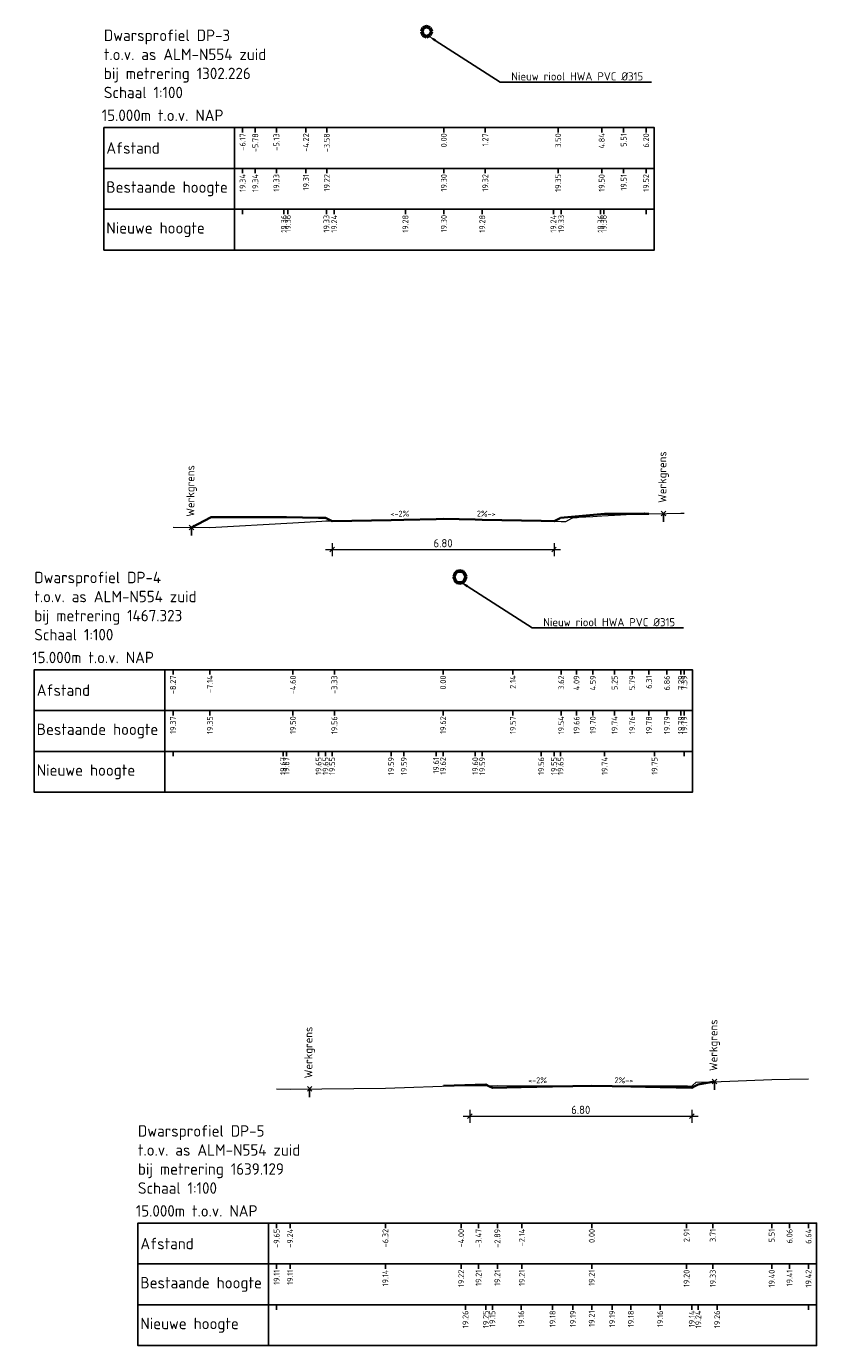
# Model space of a CAD drawing. Header units: metres. Extents: x 203119 to 207535, y 389329 to 393001.
# Tile 2 of 11: x 207342 to 207367, y 392163 to 392204. Entities that reach past the tile are written whole.
import ezdxf
from ezdxf import colors
from ezdxf.entities.mleader import LeaderData, LeaderLine
from ezdxf.math import Vec2, Vec3

# ---------------------------------------------------------------- set-up
doc = ezdxf.new("R2010")
doc.units = ezdxf.units.M
for name, color, linetype, lineweight in [('B-WE-GW-MAAIVELD-GD', 93, 'Continuous', 18), ('N-OI-RI-HWA_TRANSPORTLEIDING-AD', 7, 'Continuous', 18), ('N-OI-RI-HWA_TRANSPORTLEIDING-GD', 150, 'Continuous', 50), ('N-WE-GW-MAAIVELD-GD', 90, 'Continuous', 35), ('X-XX-AL-DETAIL1-S', 7, 'Continuous', 18), ('X-XX-AL-DETAIL2-G', 7, 'Continuous', 25), ('X-XX-AL-M', 7, 'Continuous', 18), ('X-XX-AL-PROFIELBALK-G', 7, 'Continuous', 25), ('X-XX-AL-T18', 7, 'Continuous', 18), ('X-XX-AL-T25', 7, 'Continuous', 25), ('X-XX-AL-T35', 7, 'Continuous', 35)]:
    doc.layers.add(name, color=color, linetype=linetype, lineweight=lineweight)
doc.styles.add('NLCS-ISO', font='NLCS-ISO.ttf')
doc.styles.add('NLCS-ISO-M100-T18', font='NLCS-ISO.ttf', dxfattribs={"height": 0.18})
doc.styles.add('NLCS-ISO-M100-T25', font='NLCS-ISO.ttf', dxfattribs={"height": 0.25})
doc.dimstyles.new('NLCS-M100-T25-SCHRAP_L2_H2', dxfattribs={"dimscale": 0.1, "dimtxt": 2.5, "dimasz": 1.4, "dimexe": 2, "dimexo": 2, "dimgap": 0.7, "dimtad": 1, "dimzin": 0, "dimdsep": 46, "dimtxsty": 'NLCS-ISO-M100-T25', "dimblk": 'OBLIQUE', "dimcen": 0, "dimdle": 2, "dimclrd": 256, "dimclre": 256, "dimclrt": 256, "dimazin": 0, "dimtfac": 1, "dimtdec": 3, "dimtofl": 0, "dimtmove": 0, "dimatfit": 3, "dimldrblk": 'OBLIQUE', "dimfxl": 2, "dimfxlon": 1, "dimtfillclr": 256, "dimtolj": 1, "dimtzin": 0, "dimlwd": -1, "dimlwe": -1, "dimarcsym": 0})

# ---------------------------------------------------------------- blocks, each defined once
blk = doc.blocks.new('_Oblique')
at = {"color": 0, "linetype": 'ByBlock', "lineweight": -2}
blk.add_line((-0.5, -0.5), (0.5, 0.5), dxfattribs=at)
blk = doc.blocks.new('*D101')
at = {"layer": 'Defpoints', "color": 0, "transparency": 16777216}
for p in [(207351.683, 392188.352), (207358.483, 392188.352), (207358.483, 392187.482)]:
    blk.add_point(p, dxfattribs=at)
at = {"layer": 'X-XX-AL-M', "transparency": 16777216}
for p, q in [((207351.683, 392187.682), (207351.683, 392187.282)), ((207358.483, 392187.682), (207358.483, 392187.282)), ((207351.483, 392187.482), (207358.683, 392187.482))]:
    blk.add_line(p, q, dxfattribs=at)
at = {"layer": 'X-XX-AL-M', "transparency": 16777216, "xscale": 0.14, "yscale": 0.14, "zscale": 0.14, "rotation": 180}
blk.add_blockref('_Oblique', (207351.683, 392187.482), dxfattribs=at)
at = {"layer": 'X-XX-AL-M', "transparency": 16777216, "xscale": 0.14, "yscale": 0.14, "zscale": 0.14}
blk.add_blockref('_Oblique', (207358.483, 392187.482), dxfattribs=at)
at = {"layer": 'X-XX-AL-M', "transparency": 16777216, "insert": (207355.083, 392187.677), "char_height": 0.25, "attachment_point": 5, "style": 'NLCS-ISO-M100-T25'}
blk.add_mtext('\\A1;6.80', dxfattribs=at)
blk = doc.blocks.new('*D102')
at = {"layer": 'Defpoints', "color": 0, "transparency": 16777216}
for p in [(207355.902, 392171.002), (207362.702, 392171.002), (207362.702, 392170.132)]:
    blk.add_point(p, dxfattribs=at)
at = {"layer": 'X-XX-AL-M', "transparency": 16777216}
for p, q in [((207355.902, 392170.332), (207355.902, 392169.932)), ((207362.702, 392170.332), (207362.702, 392169.932)), ((207355.702, 392170.132), (207362.902, 392170.132))]:
    blk.add_line(p, q, dxfattribs=at)
at = {"layer": 'X-XX-AL-M', "transparency": 16777216, "xscale": 0.14, "yscale": 0.14, "zscale": 0.14, "rotation": 180}
blk.add_blockref('_Oblique', (207355.902, 392170.132), dxfattribs=at)
at = {"layer": 'X-XX-AL-M', "transparency": 16777216, "xscale": 0.14, "yscale": 0.14, "zscale": 0.14}
blk.add_blockref('_Oblique', (207362.702, 392170.132), dxfattribs=at)
at = {"layer": 'X-XX-AL-M', "transparency": 16777216, "insert": (207359.302, 392170.327), "char_height": 0.25, "attachment_point": 5, "style": 'NLCS-ISO-M100-T25'}
blk.add_mtext('\\A1;6.80', dxfattribs=at)

msp = doc.modelspace()

# ---------------------------------------------------------------- linework, layer by layer
at = {"layer": 'B-WE-GW-MAAIVELD-GD', "color": 93, "linetype": 'Continuous', "lineweight": 18}
for points in [[(207346.81, 392188.171), (207347.941, 392188.155), (207350.484, 392188.301), (207351.366, 392188.351), (207351.491, 392188.361), (207351.5, 392188.361), (207351.753, 392188.365), (207355.083, 392188.42), (207355.133, 392188.421), (207357.222, 392188.376), (207358.702, 392188.345), (207358.718, 392188.345), (207358.841, 392188.347), (207359.028, 392188.442), (207359.056, 392188.456), (207359.173, 392188.467), (207359.187, 392188.469), (207359.241, 392188.472), (207359.674, 392188.499), (207359.949, 392188.516), (207360.338, 392188.54), (207360.876, 392188.564), (207361.237, 392188.577), (207361.26, 392188.608), (207361.391, 392188.58), (207361.943, 392188.588), (207362.369, 392188.595), (207362.474, 392188.596)], [(207349.985, 392170.968), (207350.397, 392170.963), (207353.316, 392170.993), (207355.637, 392171.077), (207355.874, 392171.074), (207356.171, 392171.071), (207356.557, 392171.066), (207356.59, 392171.065), (207356.603, 392171.066), (207356.747, 392171.068), (207357.497, 392171.067), (207359.638, 392171.063), (207362.544, 392171.058), (207362.572, 392171.057), (207362.702, 392171.049), (207362.73, 392171.074), (207362.839, 392171.171), (207363.346, 392171.188), (207365.151, 392171.253), (207365.699, 392171.265), (207366.278, 392171.277)]]:
    msp.add_lwpolyline(points, dxfattribs=at)
at = {"layer": 'N-OI-RI-HWA_TRANSPORTLEIDING-AD', "color": 7, "linetype": 'Continuous', "lineweight": 18}
for points in [[(207354.425, 392203.334), (207354.431, 392203.341)], [(207354.446, 392203.284), (207354.452, 392203.291)], [(207354.459, 392203.439), (207354.485, 392203.464)], [(207354.583, 392203.492), (207354.589, 392203.498)], [(207354.633, 392203.471), (207354.639, 392203.478)], [(207354.683, 392203.451), (207354.689, 392203.457)], [(207354.704, 392203.401), (207354.71, 392203.407)], [(207354.724, 392203.351), (207354.731, 392203.357)], [(207354.466, 392203.234), (207354.473, 392203.241)], [(207354.516, 392203.213), (207354.523, 392203.22)], [(207354.566, 392203.193), (207354.573, 392203.199)], [(207354.671, 392203.227), (207354.697, 392203.252)], [(207355.558, 392186.815), (207355.56, 392186.816)], [(207355.631, 392186.816), (207355.632, 392186.817)], [(207355.682, 392186.797), (207355.7, 392186.814)], [(207355.726, 392186.77), (207355.732, 392186.776)], [(207355.751, 392186.725), (207355.753, 392186.726)], [(207355.415, 392186.671), (207355.427, 392186.683)], [(207355.42, 392186.606), (207355.424, 392186.609)], [(207355.445, 392186.559), (207355.446, 392186.561)], [(207355.465, 392186.509), (207355.472, 392186.516)], [(207355.498, 392186.471), (207355.515, 392186.489)], [(207355.565, 392186.468), (207355.567, 392186.47)], [(207355.638, 392186.47), (207355.639, 392186.471)], [(207355.771, 392186.602), (207355.782, 392186.614)], [(207355.773, 392186.676), (207355.777, 392186.68)]]:
    msp.add_lwpolyline(points, dxfattribs=at)
at = {"layer": 'N-OI-RI-HWA_TRANSPORTLEIDING-GD', "color": 150, "linetype": 'Continuous', "lineweight": 50}
for points in [[(207354.466, 392203.457), (207354.42, 392203.346)], [(207354.42, 392203.346), (207354.466, 392203.234)], [(207354.473, 392203.451), (207354.429, 392203.346)], [(207354.429, 392203.346), (207354.473, 392203.241)], [(207354.578, 392203.503), (207354.466, 392203.457)], [(207354.578, 392203.494), (207354.473, 392203.451)], [(207354.689, 392203.457), (207354.578, 392203.503)], [(207354.683, 392203.451), (207354.578, 392203.494)], [(207354.726, 392203.346), (207354.683, 392203.451)], [(207354.683, 392203.241), (207354.726, 392203.346)], [(207354.735, 392203.346), (207354.689, 392203.457)], [(207354.689, 392203.234), (207354.735, 392203.346)], [(207354.466, 392203.234), (207354.578, 392203.188)], [(207354.473, 392203.241), (207354.578, 392203.197)], [(207354.578, 392203.197), (207354.683, 392203.241)], [(207354.578, 392203.188), (207354.689, 392203.234)], [(207355.499, 392186.816), (207355.399, 392186.643)], [(207355.465, 392186.776), (207355.41, 392186.643)], [(207355.599, 392186.831), (207355.465, 392186.776)], [(207355.699, 392186.816), (207355.499, 392186.816)], [(207355.732, 392186.776), (207355.599, 392186.831)], [(207355.799, 392186.643), (207355.699, 392186.816)], [(207355.787, 392186.643), (207355.732, 392186.776)], [(207355.399, 392186.643), (207355.499, 392186.47)], [(207355.41, 392186.643), (207355.465, 392186.509)], [(207355.465, 392186.509), (207355.599, 392186.454)], [(207355.499, 392186.47), (207355.699, 392186.47)], [(207355.599, 392186.454), (207355.732, 392186.509)], [(207355.699, 392186.47), (207355.799, 392186.643)], [(207355.732, 392186.509), (207355.787, 392186.643)]]:
    msp.add_lwpolyline(points, dxfattribs=at)
at = {"layer": 'N-WE-GW-MAAIVELD-GD', "linetype": 'Continuous', "lineweight": 35}
for points in [[(207347.983, 392188.476), (207347.378, 392188.163)], [(207347.983, 392188.476), (207350.265, 392188.476), (207350.283, 392188.476), (207351.269, 392188.456), (207351.483, 392188.452), (207351.647, 392188.37), (207351.683, 392188.352), (207353.49, 392188.388), (207353.883, 392188.396), (207354.869, 392188.416), (207355.083, 392188.42), (207356.069, 392188.4), (207356.283, 392188.396), (207358.09, 392188.36), (207358.483, 392188.352), (207358.647, 392188.434), (207358.683, 392188.452), (207360.033, 392188.58)], [(207360.033, 392188.58), (207361.391, 392188.58)], [(207355.096, 392171.057), (207356.393, 392171.102), (207356.489, 392171.054), (207356.593, 392171.002), (207357.479, 392171.02), (207358.438, 392171.039), (207359.062, 392171.052), (207359.638, 392171.063), (207360.262, 392171.051), (207360.838, 392171.039), (207361.733, 392171.021), (207362.702, 392171.002), (207362.798, 392171.05), (207362.902, 392171.102), (207363.402, 392171.19)]]:
    msp.add_lwpolyline(points, dxfattribs=at)
at = {"layer": 'X-XX-AL-DETAIL1-S', "color": 7, "linetype": 'Continuous', "lineweight": 18}
for p, q in [((207361.767, 392188.516), (207361.908, 392188.657)), ((207361.767, 392188.657), (207361.908, 392188.516)), ((207347.307, 392188.092), (207347.448, 392188.234)), ((207347.307, 392188.234), (207347.448, 392188.092)), ((207350.926, 392170.898), (207351.067, 392171.04)), ((207350.926, 392171.04), (207351.067, 392170.898)), ((207363.331, 392171.119), (207363.472, 392171.261)), ((207363.331, 392171.261), (207363.472, 392171.119))]:
    msp.add_line(p, q, dxfattribs=at)
at = {"layer": 'X-XX-AL-DETAIL2-G', "color": 7, "linetype": 'Continuous', "lineweight": 25}
for p, q in [((207348.942, 392197.905), (207348.942, 392197.755)), ((207350.207, 392197.905), (207350.207, 392197.755)), ((207350.33, 392197.905), (207350.33, 392197.755)), ((207351.511, 392197.905), (207351.511, 392197.755)), ((207351.749, 392197.905), (207351.749, 392197.755)), ((207353.93, 392197.905), (207353.93, 392197.755)), ((207355.107, 392197.905), (207355.107, 392197.755)), ((207356.284, 392197.905), (207356.284, 392197.755)), ((207358.464, 392197.905), (207358.464, 392197.755)), ((207358.703, 392197.905), (207358.703, 392197.755)), ((207359.907, 392197.905), (207359.907, 392197.755)), ((207360.007, 392197.905), (207360.007, 392197.755)), ((207361.303, 392197.905), (207361.303, 392197.755)), ((207346.81, 392181.303), (207346.81, 392181.153)), ((207350.183, 392181.303), (207350.183, 392181.153)), ((207350.283, 392181.303), (207350.283, 392181.153)), ((207351.269, 392181.303), (207351.269, 392181.153)), ((207351.483, 392181.303), (207351.483, 392181.153)), ((207351.683, 392181.303), (207351.683, 392181.153)), ((207353.49, 392181.303), (207353.49, 392181.153)), ((207353.883, 392181.303), (207353.883, 392181.153)), ((207354.869, 392181.303), (207354.869, 392181.153)), ((207355.083, 392181.303), (207355.083, 392181.153)), ((207356.069, 392181.303), (207356.069, 392181.153)), ((207356.283, 392181.303), (207356.283, 392181.153)), ((207358.09, 392181.303), (207358.09, 392181.153)), ((207358.483, 392181.303), (207358.483, 392181.153)), ((207358.683, 392181.303), (207358.683, 392181.153)), ((207360.033, 392181.303), (207360.033, 392181.153)), ((207361.563, 392181.303), (207361.563, 392181.153)), ((207362.474, 392181.303), (207362.474, 392181.153)), ((207349.985, 392164.357), (207349.985, 392164.207)), ((207355.769, 392164.357), (207355.769, 392164.207)), ((207356.393, 392164.357), (207356.393, 392164.207)), ((207356.593, 392164.357), (207356.593, 392164.207)), ((207357.479, 392164.357), (207357.479, 392164.207)), ((207358.438, 392164.357), (207358.438, 392164.207)), ((207359.062, 392164.357), (207359.062, 392164.207)), ((207359.638, 392164.357), (207359.638, 392164.207)), ((207360.262, 392164.357), (207360.262, 392164.207)), ((207360.838, 392164.357), (207360.838, 392164.207)), ((207361.733, 392164.357), (207361.733, 392164.207)), ((207362.702, 392164.357), (207362.702, 392164.207)), ((207362.902, 392164.357), (207362.902, 392164.207)), ((207363.478, 392164.357), (207363.478, 392164.207)), ((207366.278, 392164.357), (207366.278, 392164.207))]:
    msp.add_line(p, q, dxfattribs=at)
for points in [[(207348.692, 392196.655), (207348.692, 392197.905), (207344.692, 392197.905), (207344.692, 392196.655)], [(207348.692, 392196.655), (207361.553, 392196.655), (207361.553, 392197.905), (207348.692, 392197.905)], [(207346.56, 392180.053), (207346.56, 392181.303), (207342.56, 392181.303), (207342.56, 392180.053)], [(207346.56, 392180.053), (207362.724, 392180.053), (207362.724, 392181.303), (207346.56, 392181.303)], [(207349.735, 392163.107), (207349.735, 392164.357), (207345.735, 392164.357), (207345.735, 392163.107)], [(207349.735, 392163.107), (207366.528, 392163.107), (207366.528, 392164.357), (207349.735, 392164.357)]]:
    msp.add_3dface(points, dxfattribs=at)
at = {"layer": 'X-XX-AL-PROFIELBALK-G', "color": 7, "linetype": 'Continuous', "lineweight": 25}
for p, q in [((207348.942, 392200.405), (207348.942, 392200.255)), ((207349.331, 392200.405), (207349.331, 392200.255)), ((207349.978, 392200.405), (207349.978, 392200.255)), ((207350.883, 392200.405), (207350.883, 392200.255)), ((207351.522, 392200.405), (207351.522, 392200.255)), ((207355.107, 392200.405), (207355.107, 392200.255)), ((207356.377, 392200.405), (207356.377, 392200.255)), ((207358.609, 392200.405), (207358.609, 392200.255)), ((207359.943, 392200.405), (207359.943, 392200.255)), ((207360.616, 392200.405), (207360.616, 392200.255)), ((207361.303, 392200.405), (207361.303, 392200.255)), ((207348.942, 392199.155), (207348.942, 392199.005)), ((207349.331, 392199.155), (207349.331, 392199.005)), ((207349.978, 392199.155), (207349.978, 392199.005)), ((207350.883, 392199.155), (207350.883, 392199.005)), ((207351.522, 392199.155), (207351.522, 392199.005)), ((207355.107, 392199.155), (207355.107, 392199.005)), ((207356.377, 392199.155), (207356.377, 392199.005)), ((207358.609, 392199.155), (207358.609, 392199.005)), ((207359.943, 392199.155), (207359.943, 392199.005)), ((207360.616, 392199.155), (207360.616, 392199.005)), ((207361.303, 392199.155), (207361.303, 392199.005)), ((207346.81, 392183.803), (207346.81, 392183.653)), ((207347.941, 392183.803), (207347.941, 392183.653)), ((207350.484, 392183.803), (207350.484, 392183.653)), ((207351.753, 392183.803), (207351.753, 392183.653)), ((207355.083, 392183.803), (207355.083, 392183.653)), ((207357.222, 392183.803), (207357.222, 392183.653)), ((207358.702, 392183.803), (207358.702, 392183.653)), ((207359.173, 392183.803), (207359.173, 392183.653)), ((207359.674, 392183.803), (207359.674, 392183.653)), ((207360.338, 392183.803), (207360.338, 392183.653)), ((207360.876, 392183.803), (207360.876, 392183.653)), ((207361.391, 392183.803), (207361.391, 392183.653)), ((207361.943, 392183.803), (207361.943, 392183.653)), ((207362.369, 392183.803), (207362.369, 392183.653)), ((207362.474, 392183.803), (207362.474, 392183.653)), ((207346.81, 392182.553), (207346.81, 392182.403)), ((207347.941, 392182.553), (207347.941, 392182.403)), ((207350.484, 392182.553), (207350.484, 392182.403)), ((207351.753, 392182.553), (207351.753, 392182.403)), ((207355.083, 392182.553), (207355.083, 392182.403)), ((207357.222, 392182.553), (207357.222, 392182.403)), ((207358.702, 392182.553), (207358.702, 392182.403)), ((207359.173, 392182.553), (207359.173, 392182.403)), ((207359.674, 392182.553), (207359.674, 392182.403)), ((207360.338, 392182.553), (207360.338, 392182.403)), ((207360.876, 392182.553), (207360.876, 392182.403)), ((207361.391, 392182.553), (207361.391, 392182.403)), ((207361.943, 392182.553), (207361.943, 392182.403)), ((207362.369, 392182.553), (207362.369, 392182.403)), ((207362.474, 392182.553), (207362.474, 392182.403)), ((207349.985, 392166.857), (207349.985, 392166.707)), ((207350.397, 392166.857), (207350.397, 392166.707)), ((207353.316, 392166.857), (207353.316, 392166.707)), ((207355.637, 392166.857), (207355.637, 392166.707)), ((207356.171, 392166.857), (207356.171, 392166.707)), ((207356.747, 392166.857), (207356.747, 392166.707)), ((207357.497, 392166.857), (207357.497, 392166.707)), ((207359.638, 392166.857), (207359.638, 392166.707)), ((207362.544, 392166.857), (207362.544, 392166.707)), ((207363.346, 392166.857), (207363.346, 392166.707)), ((207365.151, 392166.857), (207365.151, 392166.707)), ((207365.699, 392166.857), (207365.699, 392166.707)), ((207366.278, 392166.857), (207366.278, 392166.707)), ((207349.985, 392165.607), (207349.985, 392165.457)), ((207350.397, 392165.607), (207350.397, 392165.457)), ((207353.316, 392165.607), (207353.316, 392165.457)), ((207355.637, 392165.607), (207355.637, 392165.457)), ((207356.171, 392165.607), (207356.171, 392165.457)), ((207356.747, 392165.607), (207356.747, 392165.457)), ((207357.497, 392165.607), (207357.497, 392165.457)), ((207359.638, 392165.607), (207359.638, 392165.457)), ((207362.544, 392165.607), (207362.544, 392165.457)), ((207363.346, 392165.607), (207363.346, 392165.457)), ((207365.151, 392165.607), (207365.151, 392165.457)), ((207365.699, 392165.607), (207365.699, 392165.457)), ((207366.278, 392165.607), (207366.278, 392165.457))]:
    msp.add_line(p, q, dxfattribs=at)
for points in [[(207348.692, 392199.155), (207348.692, 392200.405), (207344.692, 392200.405), (207344.692, 392199.155)], [(207348.692, 392199.155), (207361.553, 392199.155), (207361.553, 392200.405), (207348.692, 392200.405)], [(207348.692, 392197.905), (207348.692, 392199.155), (207344.692, 392199.155), (207344.692, 392197.905)], [(207348.692, 392197.905), (207361.553, 392197.905), (207361.553, 392199.155), (207348.692, 392199.155)], [(207346.56, 392182.553), (207346.56, 392183.803), (207342.56, 392183.803), (207342.56, 392182.553)], [(207346.56, 392182.553), (207362.724, 392182.553), (207362.724, 392183.803), (207346.56, 392183.803)], [(207346.56, 392181.303), (207346.56, 392182.553), (207342.56, 392182.553), (207342.56, 392181.303)], [(207346.56, 392181.303), (207362.724, 392181.303), (207362.724, 392182.553), (207346.56, 392182.553)], [(207349.735, 392165.607), (207349.735, 392166.857), (207345.735, 392166.857), (207345.735, 392165.607)], [(207349.735, 392165.607), (207366.528, 392165.607), (207366.528, 392166.857), (207349.735, 392166.857)], [(207349.735, 392164.357), (207349.735, 392165.607), (207345.735, 392165.607), (207345.735, 392164.357)], [(207349.735, 392164.357), (207366.528, 392164.357), (207366.528, 392165.607), (207349.735, 392165.607)]]:
    msp.add_3dface(points, dxfattribs=at)
at = {"layer": 'X-XX-AL-T25', "color": 7, "linetype": 'Continuous', "lineweight": 25}
for p, q in [((207361.838, 392188.587), (207361.838, 392188.337)), ((207347.378, 392188.163), (207347.378, 392187.913)), ((207350.996, 392170.969), (207350.996, 392170.719)), ((207363.402, 392171.19), (207363.402, 392170.94))]:
    msp.add_line(p, q, dxfattribs=at)

# ---------------------------------------------------------------- texts
at = {"layer": 'X-XX-AL-T18', "char_height": 0.18, "style": 'NLCS-ISO-M100-T18'}
for s, insert, attachment_point, rotation in [('<-2%', (207354.047, 392188.676), 3, 1.1458), ('2%->', (207356.12, 392188.676), 1, 358.8542), ('<-2%', (207358.265, 392171.326), 3, 1.1458), ('2%->', (207360.338, 392171.326), 1, 358.8542)]:
    msp.add_mtext_dynamic_manual_height_columns(s, width=3.23308, gutter_width=0.9, heights=[0], dxfattribs=dict(at, insert=insert, attachment_point=attachment_point, rotation=rotation))
at = {"layer": 'X-XX-AL-T25', "color": 7, "linetype": 'Continuous', "lineweight": 25, "rotation": 90, "style": 'NLCS-ISO'}
for s, insert, char_height, attachment_point in [('{\\fNLCS-ISO|b0|i0|c0|p2;-6.17}', (207348.942, 392200.23), 0.18, 6), ('{\\fNLCS-ISO|b0|i0|c0|p2;-5.78}', (207349.331, 392200.23), 0.18, 6), ('{\\fNLCS-ISO|b0|i0|c0|p2;-5.13}', (207349.978, 392200.23), 0.18, 6), ('{\\fNLCS-ISO|b0|i0|c0|p2;-4.22}', (207350.883, 392200.23), 0.18, 6), ('{\\fNLCS-ISO|b0|i0|c0|p2;-3.58}', (207351.522, 392200.23), 0.18, 6), ('{\\fNLCS-ISO|b0|i0|c0|p2;0.00}', (207355.107, 392200.23), 0.18, 6), ('{\\fNLCS-ISO|b0|i0|c0|p2;1.27}', (207356.377, 392200.23), 0.18, 6), ('{\\fNLCS-ISO|b0|i0|c0|p2;3.50}', (207358.609, 392200.23), 0.18, 6), ('{\\fNLCS-ISO|b0|i0|c0|p2;4.84}', (207359.943, 392200.23), 0.18, 6), ('{\\fNLCS-ISO|b0|i0|c0|p2;5.51}', (207360.616, 392200.23), 0.18, 6), ('{\\fNLCS-ISO|b0|i0|c0|p2;6.20}', (207361.303, 392200.23), 0.18, 6), ('{\\fNLCS-ISO|b0|i0|c0|p2;19.34}', (207348.942, 392198.98), 0.18, 6), ('{\\fNLCS-ISO|b0|i0|c0|p2;19.34}', (207349.331, 392198.98), 0.18, 6), ('{\\fNLCS-ISO|b0|i0|c0|p2;19.33}', (207349.978, 392198.98), 0.18, 6), ('{\\fNLCS-ISO|b0|i0|c0|p2;19.31}', (207350.883, 392198.98), 0.18, 6), ('{\\fNLCS-ISO|b0|i0|c0|p2;19.22}', (207351.522, 392198.98), 0.18, 6), ('{\\fNLCS-ISO|b0|i0|c0|p2;19.30}', (207355.107, 392198.98), 0.18, 6), ('{\\fNLCS-ISO|b0|i0|c0|p2;19.32}', (207356.377, 392198.98), 0.18, 6), ('{\\fNLCS-ISO|b0|i0|c0|p2;19.35}', (207358.609, 392198.98), 0.18, 6), ('{\\fNLCS-ISO|b0|i0|c0|p2;19.50}', (207359.943, 392198.98), 0.18, 6), ('{\\fNLCS-ISO|b0|i0|c0|p2;19.51}', (207360.616, 392198.98), 0.18, 6), ('{\\fNLCS-ISO|b0|i0|c0|p2;19.52}', (207361.303, 392198.98), 0.18, 6), ('{\\fNLCS-ISO|b0|i0|c0|p2;}', (207348.942, 392197.73), 0.18, 6), ('{\\fNLCS-ISO|b0|i0|c0|p2;19.36}', (207350.207, 392197.73), 0.18, 6), ('{\\fNLCS-ISO|b0|i0|c0|p2;19.36}', (207350.33, 392197.73), 0.18, 6), ('{\\fNLCS-ISO|b0|i0|c0|p2;19.33}', (207351.511, 392197.73), 0.18, 6), ('{\\fNLCS-ISO|b0|i0|c0|p2;19.24}', (207351.749, 392197.73), 0.18, 6), ('{\\fNLCS-ISO|b0|i0|c0|p2;19.28}', (207353.93, 392197.73), 0.18, 6), ('{\\fNLCS-ISO|b0|i0|c0|p2;19.30}', (207355.107, 392197.73), 0.18, 6), ('{\\fNLCS-ISO|b0|i0|c0|p2;19.28}', (207356.284, 392197.73), 0.18, 6), ('{\\fNLCS-ISO|b0|i0|c0|p2;19.24}', (207358.464, 392197.73), 0.18, 6), ('{\\fNLCS-ISO|b0|i0|c0|p2;19.33}', (207358.703, 392197.73), 0.18, 6), ('{\\fNLCS-ISO|b0|i0|c0|p2;19.36}', (207359.907, 392197.73), 0.18, 6), ('{\\fNLCS-ISO|b0|i0|c0|p2;19.36}', (207360.007, 392197.73), 0.18, 6), ('{\\fNLCS-ISO|b0|i0|c0|p2;}', (207361.303, 392197.73), 0.18, 6), ('{\\fNLCS-ISO|b0|i0|c0|p2;Werkgrens}', (207361.838, 392188.912), 0.25, 4), ('{\\fNLCS-ISO|b0|i0|c0|p2;Werkgrens}', (207347.378, 392188.488), 0.25, 4), ('{\\fNLCS-ISO|b0|i0|c0|p2;-8.27}', (207346.81, 392183.628), 0.18, 6), ('{\\fNLCS-ISO|b0|i0|c0|p2;-7.14}', (207347.941, 392183.628), 0.18, 6), ('{\\fNLCS-ISO|b0|i0|c0|p2;-4.60}', (207350.484, 392183.628), 0.18, 6), ('{\\fNLCS-ISO|b0|i0|c0|p2;-3.33}', (207351.753, 392183.628), 0.18, 6), ('{\\fNLCS-ISO|b0|i0|c0|p2;0.00}', (207355.083, 392183.628), 0.18, 6), ('{\\fNLCS-ISO|b0|i0|c0|p2;2.14}', (207357.222, 392183.628), 0.18, 6), ('{\\fNLCS-ISO|b0|i0|c0|p2;3.62}', (207358.702, 392183.628), 0.18, 6), ('{\\fNLCS-ISO|b0|i0|c0|p2;4.09}', (207359.173, 392183.628), 0.18, 6), ('{\\fNLCS-ISO|b0|i0|c0|p2;4.59}', (207359.674, 392183.628), 0.18, 6), ('{\\fNLCS-ISO|b0|i0|c0|p2;5.25}', (207360.338, 392183.628), 0.18, 6), ('{\\fNLCS-ISO|b0|i0|c0|p2;5.79}', (207360.876, 392183.628), 0.18, 6), ('{\\fNLCS-ISO|b0|i0|c0|p2;6.31}', (207361.391, 392183.628), 0.18, 6), ('{\\fNLCS-ISO|b0|i0|c0|p2;6.86}', (207361.943, 392183.628), 0.18, 6), ('{\\fNLCS-ISO|b0|i0|c0|p2;7.29}', (207362.369, 392183.628), 0.18, 6), ('{\\fNLCS-ISO|b0|i0|c0|p2;7.39}', (207362.474, 392183.628), 0.18, 6), ('{\\fNLCS-ISO|b0|i0|c0|p2;19.37}', (207346.81, 392182.378), 0.18, 6), ('{\\fNLCS-ISO|b0|i0|c0|p2;19.35}', (207347.941, 392182.378), 0.18, 6), ('{\\fNLCS-ISO|b0|i0|c0|p2;19.50}', (207350.484, 392182.378), 0.18, 6), ('{\\fNLCS-ISO|b0|i0|c0|p2;19.56}', (207351.753, 392182.378), 0.18, 6), ('{\\fNLCS-ISO|b0|i0|c0|p2;19.62}', (207355.083, 392182.378), 0.18, 6), ('{\\fNLCS-ISO|b0|i0|c0|p2;19.57}', (207357.222, 392182.378), 0.18, 6), ('{\\fNLCS-ISO|b0|i0|c0|p2;19.54}', (207358.702, 392182.378), 0.18, 6), ('{\\fNLCS-ISO|b0|i0|c0|p2;19.66}', (207359.173, 392182.378), 0.18, 6), ('{\\fNLCS-ISO|b0|i0|c0|p2;19.70}', (207359.674, 392182.378), 0.18, 6), ('{\\fNLCS-ISO|b0|i0|c0|p2;19.74}', (207360.338, 392182.378), 0.18, 6), ('{\\fNLCS-ISO|b0|i0|c0|p2;19.76}', (207360.876, 392182.378), 0.18, 6), ('{\\fNLCS-ISO|b0|i0|c0|p2;19.78}', (207361.391, 392182.378), 0.18, 6), ('{\\fNLCS-ISO|b0|i0|c0|p2;19.79}', (207361.943, 392182.378), 0.18, 6), ('{\\fNLCS-ISO|b0|i0|c0|p2;19.79}', (207362.369, 392182.378), 0.18, 6), ('{\\fNLCS-ISO|b0|i0|c0|p2;19.79}', (207362.474, 392182.378), 0.18, 6), ('{\\fNLCS-ISO|b0|i0|c0|p2;}', (207346.81, 392181.128), 0.18, 6), ('{\\fNLCS-ISO|b0|i0|c0|p2;19.67}', (207350.183, 392181.128), 0.18, 6), ('{\\fNLCS-ISO|b0|i0|c0|p2;19.67}', (207350.283, 392181.128), 0.18, 6), ('{\\fNLCS-ISO|b0|i0|c0|p2;19.65}', (207351.269, 392181.128), 0.18, 6), ('{\\fNLCS-ISO|b0|i0|c0|p2;19.65}', (207351.483, 392181.128), 0.18, 6), ('{\\fNLCS-ISO|b0|i0|c0|p2;19.55}', (207351.683, 392181.128), 0.18, 6), ('{\\fNLCS-ISO|b0|i0|c0|p2;19.59}', (207353.49, 392181.128), 0.18, 6), ('{\\fNLCS-ISO|b0|i0|c0|p2;19.59}', (207353.883, 392181.128), 0.18, 6), ('{\\fNLCS-ISO|b0|i0|c0|p2;19.61}', (207354.869, 392181.128), 0.18, 6), ('{\\fNLCS-ISO|b0|i0|c0|p2;19.62}', (207355.083, 392181.128), 0.18, 6), ('{\\fNLCS-ISO|b0|i0|c0|p2;19.60}', (207356.069, 392181.128), 0.18, 6), ('{\\fNLCS-ISO|b0|i0|c0|p2;19.59}', (207356.283, 392181.128), 0.18, 6), ('{\\fNLCS-ISO|b0|i0|c0|p2;19.56}', (207358.09, 392181.128), 0.18, 6), ('{\\fNLCS-ISO|b0|i0|c0|p2;19.55}', (207358.483, 392181.128), 0.18, 6), ('{\\fNLCS-ISO|b0|i0|c0|p2;19.65}', (207358.683, 392181.128), 0.18, 6), ('19.74', (207360.033, 392181.128), 0.18, 6), ('{\\fNLCS-ISO|b0|i0|c0|p2;}', (207362.474, 392181.128), 0.18, 6), ('{\\fNLCS-ISO|b0|i0|c0|p2;Werkgrens}', (207350.996, 392171.294), 0.25, 4), ('{\\fNLCS-ISO|b0|i0|c0|p2;Werkgrens}', (207363.402, 392171.515), 0.25, 4), ('{\\fNLCS-ISO|b0|i0|c0|p2;-9.65}', (207349.985, 392166.682), 0.18, 6), ('{\\fNLCS-ISO|b0|i0|c0|p2;-9.24}', (207350.397, 392166.682), 0.18, 6), ('{\\fNLCS-ISO|b0|i0|c0|p2;-6.32}', (207353.316, 392166.682), 0.18, 6), ('{\\fNLCS-ISO|b0|i0|c0|p2;-4.00}', (207355.637, 392166.682), 0.18, 6), ('{\\fNLCS-ISO|b0|i0|c0|p2;-3.47}', (207356.171, 392166.682), 0.18, 6), ('{\\fNLCS-ISO|b0|i0|c0|p2;-2.89}', (207356.747, 392166.682), 0.18, 6), ('{\\fNLCS-ISO|b0|i0|c0|p2;-2.14}', (207357.497, 392166.682), 0.18, 6), ('{\\fNLCS-ISO|b0|i0|c0|p2;0.00}', (207359.638, 392166.682), 0.18, 6), ('{\\fNLCS-ISO|b0|i0|c0|p2;2.91}', (207362.544, 392166.682), 0.18, 6), ('{\\fNLCS-ISO|b0|i0|c0|p2;3.71}', (207363.346, 392166.682), 0.18, 6), ('{\\fNLCS-ISO|b0|i0|c0|p2;5.51}', (207365.151, 392166.682), 0.18, 6), ('{\\fNLCS-ISO|b0|i0|c0|p2;6.06}', (207365.699, 392166.682), 0.18, 6), ('{\\fNLCS-ISO|b0|i0|c0|p2;6.64}', (207366.278, 392166.682), 0.18, 6), ('{\\fNLCS-ISO|b0|i0|c0|p2;19.11}', (207349.985, 392165.432), 0.18, 6), ('{\\fNLCS-ISO|b0|i0|c0|p2;19.11}', (207350.397, 392165.432), 0.18, 6), ('{\\fNLCS-ISO|b0|i0|c0|p2;19.14}', (207353.316, 392165.432), 0.18, 6), ('{\\fNLCS-ISO|b0|i0|c0|p2;19.22}', (207355.637, 392165.432), 0.18, 6), ('{\\fNLCS-ISO|b0|i0|c0|p2;19.21}', (207356.171, 392165.432), 0.18, 6), ('{\\fNLCS-ISO|b0|i0|c0|p2;19.21}', (207356.747, 392165.432), 0.18, 6), ('{\\fNLCS-ISO|b0|i0|c0|p2;19.21}', (207357.497, 392165.432), 0.18, 6), ('{\\fNLCS-ISO|b0|i0|c0|p2;19.21}', (207359.638, 392165.432), 0.18, 6), ('{\\fNLCS-ISO|b0|i0|c0|p2;19.20}', (207362.544, 392165.432), 0.18, 6), ('{\\fNLCS-ISO|b0|i0|c0|p2;19.33}', (207363.346, 392165.432), 0.18, 6), ('{\\fNLCS-ISO|b0|i0|c0|p2;19.40}', (207365.151, 392165.432), 0.18, 6), ('{\\fNLCS-ISO|b0|i0|c0|p2;19.41}', (207365.699, 392165.432), 0.18, 6), ('{\\fNLCS-ISO|b0|i0|c0|p2;19.42}', (207366.278, 392165.432), 0.18, 6), ('{\\fNLCS-ISO|b0|i0|c0|p2;}', (207349.985, 392164.182), 0.18, 6), ('{\\fNLCS-ISO|b0|i0|c0|p2;19.26}', (207355.769, 392164.182), 0.18, 6), ('{\\fNLCS-ISO|b0|i0|c0|p2;19.25}', (207356.393, 392164.182), 0.18, 6), ('{\\fNLCS-ISO|b0|i0|c0|p2;19.15}', (207356.593, 392164.182), 0.18, 6), ('{\\fNLCS-ISO|b0|i0|c0|p2;19.16}', (207357.479, 392164.182), 0.18, 6), ('{\\fNLCS-ISO|b0|i0|c0|p2;19.18}', (207358.438, 392164.182), 0.18, 6), ('{\\fNLCS-ISO|b0|i0|c0|p2;19.19}', (207359.062, 392164.182), 0.18, 6), ('{\\fNLCS-ISO|b0|i0|c0|p2;19.21}', (207359.638, 392164.182), 0.18, 6), ('{\\fNLCS-ISO|b0|i0|c0|p2;19.19}', (207360.262, 392164.182), 0.18, 6), ('{\\fNLCS-ISO|b0|i0|c0|p2;19.18}', (207360.838, 392164.182), 0.18, 6), ('{\\fNLCS-ISO|b0|i0|c0|p2;19.16}', (207361.733, 392164.182), 0.18, 6), ('{\\fNLCS-ISO|b0|i0|c0|p2;19.14}', (207362.702, 392164.182), 0.18, 6), ('{\\fNLCS-ISO|b0|i0|c0|p2;19.24}', (207362.902, 392164.182), 0.18, 6), ('{\\fNLCS-ISO|b0|i0|c0|p2;19.26}', (207363.478, 392164.182), 0.18, 6), ('{\\fNLCS-ISO|b0|i0|c0|p2;}', (207366.278, 392164.182), 0.18, 6)]:
    msp.add_mtext(s, dxfattribs=dict(at, insert=insert, char_height=char_height, attachment_point=attachment_point))
at = {"layer": 'X-XX-AL-T25', "color": 7, "linetype": 'Continuous', "lineweight": 25, "char_height": 0.35, "attachment_point": 4, "style": 'NLCS-ISO'}
for s, insert in [('{\\C256;Afstand}', (207344.767, 392199.78)), ('{\\fNLCS-ISO|b0|i0|c0|p2;\\C256;Bestaande hoogte}', (207344.767, 392198.53)), ('{\\fNLCS-ISO|b0|i0|c0|p2;\\C256;Nieuwe hoogte}', (207344.767, 392197.28)), ('{\\C256;Afstand}', (207342.635, 392183.178)), ('{\\fNLCS-ISO|b0|i0|c0|p2;\\C256;Bestaande hoogte}', (207342.635, 392181.928)), ('{\\fNLCS-ISO|b0|i0|c0|p2;\\C256;Nieuwe hoogte}', (207342.635, 392180.678)), ('{\\C256;Afstand}', (207345.81, 392166.232)), ('{\\fNLCS-ISO|b0|i0|c0|p2;\\C256;Bestaande hoogte}', (207345.81, 392164.982)), ('{\\fNLCS-ISO|b0|i0|c0|p2;\\C256;Nieuwe hoogte}', (207345.81, 392163.732))]:
    msp.add_mtext(s, dxfattribs=dict(at, insert=insert))
at = {"layer": 'X-XX-AL-T25', "color": 7, "linetype": 'Continuous', "lineweight": 25, "insert": (207361.563, 392181.128), "char_height": 0.18, "width": 0.486, "attachment_point": 6, "rotation": 90, "style": 'NLCS-ISO'}
msp.add_mtext('19.75', dxfattribs=at)
at = {"layer": 'X-XX-AL-T35', "color": 7, "linetype": 'Continuous', "lineweight": 35, "char_height": 0.35, "style": 'NLCS-ISO'}
for s, insert, attachment_point in [('{\\C256;Dwarsprofiel DP-3\\Pt.o.v. as ALM-N554 zuid\\Pbij metrering 1302.226\\PSchaal 1:100}', (207344.692, 392203.405), 1), ('{\\C256;15.000m t.o.v. NAP}', (207346.492, 392200.605), 8), ('{\\C256;Dwarsprofiel DP-4\\Pt.o.v. as ALM-N554 zuid\\Pbij metrering 1467.323\\PSchaal 1:100}', (207342.56, 392186.803), 1), ('{\\C256;15.000m t.o.v. NAP}', (207344.36, 392184.003), 8), ('{\\C256;Dwarsprofiel DP-5\\Pt.o.v. as ALM-N554 zuid\\Pbij metrering 1639.129\\PSchaal 1:100}', (207345.735, 392169.857), 1), ('{\\C256;15.000m t.o.v. NAP}', (207347.535, 392167.057), 8)]:
    msp.add_mtext(s, dxfattribs=dict(at, insert=insert, attachment_point=attachment_point))

# ---------------------------------------------------------------- dimensions: what is measured, and where the dimension line sits
at = {"layer": 'X-XX-AL-M'}
for base, p1, p2, picture, middle in [((207358.483, 392187.482), (207351.683, 392188.352), (207358.483, 392188.352), '*D101', (207355.083, 392187.677)), ((207362.702, 392170.132), (207355.902, 392171.002), (207362.702, 392171.002), '*D102', (207359.302, 392170.327))]:
    dim = msp.add_linear_dim(base=base, p1=p1, p2=p2, dimstyle='NLCS-M100-T25-SCHRAP_L2_H2', dxfattribs=at)
    dim.commit()
    dim.dimension.update_dxf_attribs({"geometry": picture, "text_midpoint": middle})

# ---------------------------------------------------------------- leaders
at = {"layer": 'X-XX-AL-T25'}
ml = msp.add_multileader_mtext('Standard', dxfattribs=at)
ml.set_content('Nieuw riool HWA {\\C7;PVC Ø315}', color=256, style='NLCS-ISO-M100-T25')
ml.set_leader_properties(color=256, linetype='ByLayer', lineweight=-1)
ml.build(insert=Vec2(0, 0))
ml.multileader.update_dxf_attribs({"text_left_attachment_type": 5, "text_right_attachment_type": 5, "dogleg_length": 0.25, "arrow_head_size": 0.25})
ctx = ml.context
ctx.base_point, ctx.char_height, ctx.arrow_head_size, ctx.landing_gap_size, ctx.plane_origin = Vec3(207357.083, 392201.798), 0.25, 0.25, 0.09, Vec3(207354.634, 392203.37)
ctx.left_attachment, ctx.right_attachment = 5, 5
notes = []
notes.append((ctx, [(0, (1, 1, 0), (207356.833, 392201.798), (1, 0), 0.25, [(0, [(207354.634, 392203.211)], 0, [])])]))
ctx.mtext.insert, ctx.mtext.flow_direction = Vec3(207357.173, 392202.098), 5
ml = msp.add_multileader_mtext('Standard', dxfattribs=at)
ml.set_content('Nieuw riool HWA {\\C7;PVC Ø315}', color=256, style='NLCS-ISO-M100-T25')
ml.set_leader_properties(color=256, linetype='ByLayer', lineweight=-1)
ml.build(insert=Vec2(0, 0))
ml.multileader.update_dxf_attribs({"text_left_attachment_type": 5, "text_right_attachment_type": 5, "dogleg_length": 0.25, "arrow_head_size": 0.25})
ctx = ml.context
ctx.base_point, ctx.char_height, ctx.arrow_head_size, ctx.landing_gap_size, ctx.plane_origin = Vec3(207358.062, 392185.084), 0.25, 0.25, 0.09, Vec3(207355.613, 392186.656)
ctx.left_attachment, ctx.right_attachment = 5, 5
notes.append((ctx, [(0, (1, 1, 0), (207357.812, 392185.084), (1, 0), 0.25, [(0, [(207355.613, 392186.497)], 0, [])])]))
ctx.mtext.insert, ctx.mtext.flow_direction = Vec3(207358.152, 392185.384), 5
for ctx, leaders in notes:
    for number, flags, end, landing, length, lines in leaders:
        leader = LeaderData()
        leader.index, (leader.has_last_leader_line, leader.has_dogleg_vector, leader.attachment_direction) = number, flags
        leader.last_leader_point, leader.dogleg_vector, leader.dogleg_length = Vec3(end), Vec3(landing), length
        for number, points, colour, breaks in lines:
            line = LeaderLine()
            line.index, line.vertices, line.color, line.breaks = number, Vec3.list(points), colors.encode_raw_color(colour), breaks
            leader.lines.append(line)
        ctx.leaders.append(leader)

doc.saveas('drawing.dxf')
